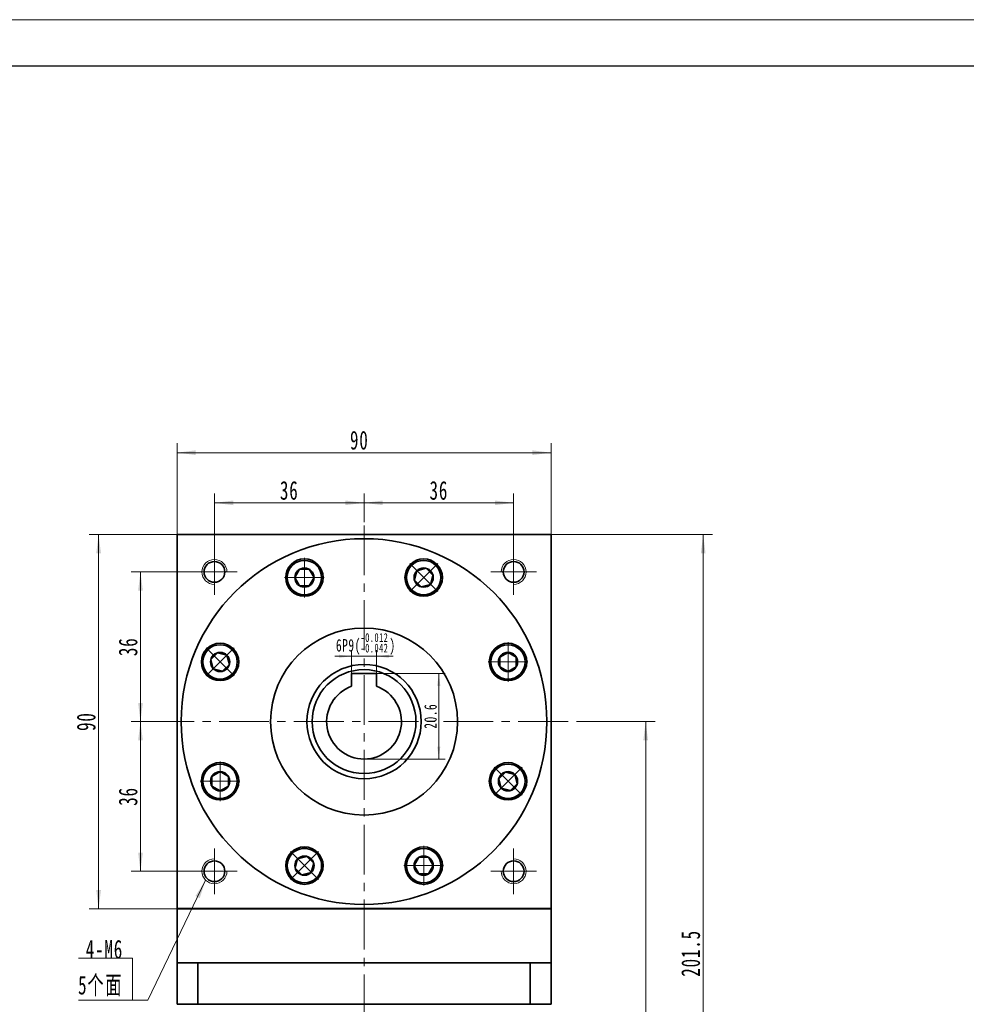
# Model space of a CAD drawing. Header units: millimetres. Extents: x -108 to 828, y -100 to 562.
# Tile 5 of 5: x 323 to 551, y 325 to 562. Entities that reach past the tile are written whole.
import ezdxf

# ---------------------------------------------------------------- set-up
doc = ezdxf.new("R2010")
doc.units = ezdxf.units.MM
doc.set_wipeout_variables(frame=1)
doc.linetypes.add('点画线', pattern=[18, 12, -2, 2, -2])
doc.layers.get('0').update_dxf_attribs({"lineweight": 35})
for name, color, linetype, lineweight in [('EB0', 7, 'Continuous', 35), ('中心线层', 1, '点画线', 18), ('图框_外框线', 7, 'Continuous', 18), ('尺寸线层', 3, 'Continuous', 18), ('粗实线', 7, 'Continuous', 50), ('粗实线层', 7, 'Continuous', 35)]:
    doc.layers.add(name, color=color, linetype=linetype, lineweight=lineweight)
doc.styles.add('标准', font='txt', dxfattribs={"width": 0.667})
doc.dimstyles.new('a4-1-1', dxfattribs={"dimtxt": 3, "dimasz": 3, "dimexe": 1.5, "dimexo": 0, "dimgap": 0.5, "dimtad": 1, "dimdec": 3, "dimdsep": 46, "dimtxsty": '标准', "dimblk": '_CAXARROW', "dimcen": 0, "dimdle": 4, "dimazin": 2, "dimtfac": 0.707107, "dimtdec": 3, "dimtix": 1, "dimtmove": 2, "dimatfit": 3, "dimfxl": 1, "dimfrac": 2, "dimtolj": 1, "dimtzin": 0, "dimarcsym": 1})

# ---------------------------------------------------------------- blocks, each defined once
blk = doc.blocks.new('*X14')
at = {"layer": '尺寸线层', "linetype": 'Continuous', "transparency": 16777216}
for points in [[(370.33, 445.74), (374.83, 445.18), (374.83, 446.3)], [(406.33, 445.74), (401.83, 445.18), (401.83, 446.3)]]:
    blk.add_hatch(color=0, dxfattribs=at).paths.add_polyline_path(points, flags=0)
at = {"layer": '尺寸线层', "color": 0, "linetype": 'Continuous', "transparency": 16777216}
for p, q in [((370.33, 434.62), (370.33, 447.99)), ((406.33, 441.12), (406.33, 447.99)), ((406.33, 445.74), (370.33, 445.74))]:
    blk.add_line(p, q, dxfattribs=at)
at = {"layer": '尺寸线层', "color": 0, "transparency": 16777216, "insert": (388.33, 448.71), "char_height": 4.5, "width": 9, "attachment_point": 5, "line_spacing_factor": 1.15057, "style": '标准'}
blk.add_mtext('\\T1.1;36', dxfattribs=at)
blk = doc.blocks.new('_CAXARROW')
blk.add_hatch(color=0).paths.add_polyline_path([(0, 0), (-1, 0.125), (-1, -0.125)], flags=0)
blk = doc.blocks.new('*X15')
at = {"layer": '尺寸线层', "linetype": 'Continuous', "transparency": 16777216}
for points in [[(406.33, 445.74), (410.83, 446.3), (410.83, 445.18)], [(442.33, 445.74), (437.83, 446.3), (437.83, 445.18)]]:
    blk.add_hatch(color=0, dxfattribs=at).paths.add_polyline_path(points, flags=0)
at = {"layer": '尺寸线层', "color": 0, "linetype": 'Continuous', "transparency": 16777216}
for p, q in [((406.33, 441.12), (406.33, 447.99)), ((442.33, 434.62), (442.33, 447.99)), ((406.33, 445.74), (442.33, 445.74))]:
    blk.add_line(p, q, dxfattribs=at)
at = {"layer": '尺寸线层', "color": 0, "transparency": 16777216, "insert": (424.33, 448.71), "char_height": 4.5, "width": 9, "attachment_point": 5, "line_spacing_factor": 1.15057, "style": '标准'}
blk.add_mtext('\\T1.1;36', dxfattribs=at)
blk = doc.blocks.new('*X16')
at = {"layer": '尺寸线层', "linetype": 'Continuous', "transparency": 16777216}
for points in [[(352.52, 429.12), (353.09, 424.62), (351.96, 424.62)], [(352.52, 393.12), (353.09, 397.62), (351.96, 397.62)]]:
    blk.add_hatch(color=0, dxfattribs=at).paths.add_polyline_path(points, flags=0)
at = {"layer": '尺寸线层', "color": 0, "linetype": 'Continuous', "transparency": 16777216}
for p, q in [((364.83, 429.12), (350.27, 429.12)), ((352.52, 429.12), (352.52, 393.12)), ((353.44, 393.12), (350.27, 393.12))]:
    blk.add_line(p, q, dxfattribs=at)
at = {"layer": '尺寸线层', "color": 0, "transparency": 16777216, "insert": (349.55, 411.12), "char_height": 4.5, "width": 9, "attachment_point": 5, "rotation": 90, "line_spacing_factor": 1.15057, "style": '标准'}
blk.add_mtext('\\T1.1;36', dxfattribs=at)
blk = doc.blocks.new('*X17')
at = {"layer": '尺寸线层', "linetype": 'Continuous', "transparency": 16777216}
for points in [[(352.52, 393.12), (353.09, 388.62), (351.96, 388.62)], [(352.52, 357.12), (353.09, 361.62), (351.96, 361.62)]]:
    blk.add_hatch(color=0, dxfattribs=at).paths.add_polyline_path(points, flags=0)
at = {"layer": '尺寸线层', "color": 0, "linetype": 'Continuous', "transparency": 16777216}
for p, q in [((353.44, 393.12), (350.27, 393.12)), ((352.52, 393.12), (352.52, 357.12)), ((364.83, 357.12), (350.27, 357.12))]:
    blk.add_line(p, q, dxfattribs=at)
at = {"layer": '尺寸线层', "color": 0, "transparency": 16777216, "insert": (349.55, 375.12), "char_height": 4.5, "width": 9, "attachment_point": 5, "rotation": 90, "line_spacing_factor": 1.15057, "style": '标准'}
blk.add_mtext('\\T1.1;36', dxfattribs=at)
blk = doc.blocks.new('*X18')
at = {"layer": '尺寸线层', "linetype": 'Continuous', "transparency": 16777216}
for points in [[(487.94, 438.12), (488.5, 433.62), (487.38, 433.62)], [(487.94, 236.62), (488.5, 241.12), (487.38, 241.12)]]:
    blk.add_hatch(color=0, dxfattribs=at).paths.add_polyline_path(points, flags=0)
at = {"layer": '尺寸线层', "color": 0, "linetype": 'Continuous', "transparency": 16777216}
for p, q in [((451.33, 438.12), (490.19, 438.12)), ((487.94, 438.12), (487.94, 236.62)), ((451.33, 236.62), (490.19, 236.62))]:
    blk.add_line(p, q, dxfattribs=at)
at = {"layer": '尺寸线层', "color": 0, "transparency": 16777216, "insert": (484.95, 337.37), "char_height": 4.5, "width": 21.0008, "attachment_point": 5, "rotation": 90, "line_spacing_factor": 1.15057, "style": '标准'}
blk.add_mtext('\\T1.1;201.5', dxfattribs=at)
blk = doc.blocks.new('*X19')
at = {"layer": '尺寸线层', "linetype": 'Continuous', "transparency": 16777216}
for points in [[(474.1, 393.12), (474.66, 388.62), (473.53, 388.62)], [(474.1, 236.62), (474.66, 241.12), (473.53, 241.12)]]:
    blk.add_hatch(color=0, dxfattribs=at).paths.add_polyline_path(points, flags=0)
at = {"layer": '尺寸线层', "color": 0, "linetype": 'Continuous', "transparency": 16777216}
for p, q in [((457.98, 393.12), (476.35, 393.12)), ((474.1, 393.12), (474.1, 236.62)), ((451.33, 236.62), (476.35, 236.62))]:
    blk.add_line(p, q, dxfattribs=at)
at = {"layer": '尺寸线层', "color": 0, "transparency": 16777216, "insert": (471.11, 314.87), "char_height": 4.5, "width": 20.8061, "attachment_point": 5, "rotation": 90, "line_spacing_factor": 1.15057, "style": '标准'}
blk.add_mtext('\\T1.1;156.5', dxfattribs=at)
blk = doc.blocks.new('*X24')
at = {"layer": '尺寸线层', "color": 0, "char_height": 3, "attachment_point": 1, "line_spacing_factor": 1.15057, "style": '标准'}
for s, insert, width in [('\\T1.1;6P9(', (399.57, 412.98), 54.0372), ('\\T1.1;{\\H0.707107x;-0.012}', (405.49, 414.4), 25.4533), ('\\T1.1;)', (412.45, 412.98), 54.0372), ('\\T1.1;{\\H0.707107x;-0.042}', (405.49, 411.87), 25.4533)]:
    blk.add_mtext(s, dxfattribs=dict(at, insert=insert, width=width))
blk = doc.blocks.new('*X23')
at = {"layer": '尺寸线层', "linetype": 'Continuous', "transparency": 16777216}
for points in [[(403.33, 408.84), (400.33, 408.46), (400.33, 409.21)], [(409.33, 408.84), (412.33, 408.46), (412.33, 409.21)]]:
    blk.add_hatch(color=0, dxfattribs=at).paths.add_polyline_path(points, flags=0)
at = {"layer": '尺寸线层', "color": 0, "linetype": 'Continuous', "transparency": 16777216}
for p, q in [((403.33, 404.72), (403.33, 410.34)), ((409.33, 404.72), (409.33, 410.34)), ((413.33, 408.84), (399.33, 408.84))]:
    blk.add_line(p, q, dxfattribs=at)
at = {"layer": '尺寸线层', "color": 0, "transparency": 16777216}
blk.add_blockref('*X24', (0, 0), dxfattribs=at)
blk = doc.blocks.new('*X25')
at = {"layer": '尺寸线层', "linetype": 'Continuous', "transparency": 16777216}
for points in [[(424.31, 404.72), (424.69, 401.72), (423.94, 401.72)], [(424.31, 384.12), (424.69, 387.12), (423.94, 387.12)]]:
    blk.add_hatch(color=0, dxfattribs=at).paths.add_polyline_path(points, flags=0)
at = {"layer": '尺寸线层', "color": 0, "linetype": 'Continuous', "transparency": 16777216}
for p, q in [((409.33, 404.72), (425.81, 404.72)), ((424.31, 404.72), (424.31, 384.12)), ((406.33, 384.12), (425.81, 384.12))]:
    blk.add_line(p, q, dxfattribs=at)
at = {"layer": '尺寸线层', "color": 0, "transparency": 16777216, "insert": (422.33, 394.42), "char_height": 3, "width": 10.9763, "attachment_point": 5, "rotation": 90, "line_spacing_factor": 1.15057, "style": '标准'}
blk.add_mtext('\\T1.1;20.6', dxfattribs=at)
blk = doc.blocks.new('*X26')
at = {"layer": '尺寸线层', "linetype": 'Continuous'}
blk.add_hatch(color=0, dxfattribs=at).paths.add_polyline_path([(17.62, 28.86), (16.17, 24.56), (15.15, 25.05)], flags=0)
at = {"layer": '尺寸线层', "color": 0, "linetype": 'Continuous'}
blk.add_line((17.62, 28.86), (3.67, 0), dxfattribs=at)
at = {"layer": '尺寸线层', "color": 0}
for p, q in [((0, 10.09), (-12.97, 10.09)), ((0, 0), (0, 10.09)), ((0, 0), (-12.97, 0)), ((3.67, 0), (0, 0))]:
    blk.add_line(p, q, dxfattribs=at)
at = {"layer": '尺寸线层', "color": 0, "insert": (-2.25, 0.9), "char_height": 4.5, "width": 19.9754, "attachment_point": 9, "line_spacing_factor": 1.15057, "style": '标准'}
blk.add_mtext('\\T1.1;4-M6\\P5个面', dxfattribs=at)
blk = doc.blocks.new('*X27')
at = {"layer": '中心线层', "linetype": '点画线', "lineweight": 18}
for p, q in [((0, -4.76), (0, 4.76)), ((-4.76, 0), (4.76, 0))]:
    blk.add_line(p, q, dxfattribs=at)
at = {"layer": '粗实线层'}
for p, q in [((-2.31, 0), (-1.15, 2)), ((-2.31, 0), (-1.15, -2)), ((-1.15, 2), (1.15, 2)), ((2.31, 0), (1.15, 2)), ((2.31, 0), (1.15, 2)), ((2.31, 0), (1.15, -2)), ((-1.15, -2), (1.15, -2))]:
    blk.add_line(p, q, dxfattribs=at)
blk.add_circle((0, 0), 2.31, dxfattribs=at)
for start, end in [(0, 180), (180, 360)]:
    blk.add_arc((0, 0), 4.14, start, end, dxfattribs=at)
blk = doc.blocks.new('*X28')
at = {"layer": '尺寸线层', "linetype": 'Continuous', "transparency": 16777216}
for points in [[(342.45, 438.12), (343.01, 433.62), (341.88, 433.62)], [(342.45, 348.12), (343.01, 352.62), (341.88, 352.62)]]:
    blk.add_hatch(color=0, dxfattribs=at).paths.add_polyline_path(points, flags=0)
at = {"layer": '尺寸线层', "color": 0, "linetype": 'Continuous', "transparency": 16777216}
for p, q in [((361.33, 438.12), (340.2, 438.12)), ((342.45, 438.12), (342.45, 348.12)), ((361.33, 348.12), (340.2, 348.12))]:
    blk.add_line(p, q, dxfattribs=at)
at = {"layer": '尺寸线层', "color": 0, "transparency": 16777216, "insert": (339.47, 393.12), "char_height": 4.5, "width": 9, "attachment_point": 5, "rotation": 90, "line_spacing_factor": 1.15057, "style": '标准'}
blk.add_mtext('\\T1.1;90', dxfattribs=at)
blk = doc.blocks.new('*X29')
at = {"layer": '尺寸线层', "linetype": 'Continuous', "transparency": 16777216}
for points in [[(361.33, 457.81), (365.83, 458.37), (365.83, 457.24)], [(451.33, 457.81), (446.83, 458.37), (446.83, 457.24)]]:
    blk.add_hatch(color=0, dxfattribs=at).paths.add_polyline_path(points, flags=0)
at = {"layer": '尺寸线层', "color": 0, "linetype": 'Continuous', "transparency": 16777216}
for p, q in [((361.33, 438.12), (361.33, 460.06)), ((451.33, 438.12), (451.33, 460.06)), ((361.33, 457.81), (451.33, 457.81))]:
    blk.add_line(p, q, dxfattribs=at)
at = {"layer": '尺寸线层', "color": 0, "transparency": 16777216, "insert": (405.19, 460.78), "char_height": 4.5, "width": 9, "attachment_point": 5, "line_spacing_factor": 1.15057, "style": '标准'}
blk.add_mtext('\\T1.1;90', dxfattribs=at)

msp = doc.modelspace()

# ---------------------------------------------------------------- linework, layer by layer
at = {"layer": 'EB0'}
for p, q in [((451.3269, 335.1215), (361.3269, 335.1215)), ((361.3269, 335.1215), (361.3269, 325.1215)), ((366.3269, 335.1215), (366.3269, 325.1215)), ((446.3269, 335.1215), (446.3269, 325.1215)), ((451.3269, 335.1215), (451.3269, 325.1215)), ((451.3269, 325.1215), (361.3269, 325.1215))]:
    msp.add_line(p, q, dxfattribs=at)
at = {"layer": '中心线层'}
for p, q in [((406.3269, 230.3053), (406.3269, 441.1215)), ((370.3269, 423.6215), (370.3269, 434.6215)), ((442.3269, 434.6215), (442.3269, 423.6215)), ((364.8269, 429.1215), (375.8269, 429.1215)), ((436.8269, 429.1215), (447.8269, 429.1215)), ((353.435, 393.1215), (457.979, 393.1215)), ((370.3269, 351.6215), (370.3269, 362.6215)), ((442.3269, 362.6215), (442.3269, 351.6215)), ((375.8269, 357.1215), (364.8269, 357.1215)), ((447.8269, 357.1215), (436.8269, 357.1215))]:
    msp.add_line(p, q, dxfattribs=at)
at = {"layer": '粗实线', "lineweight": 40}
msp.add_line((451.3269, 348.1215), (361.3269, 348.1215), dxfattribs=at)
at = {"layer": '粗实线层'}
for p, q in [((361.3269, 438.1215), (451.3269, 438.1215)), ((361.3269, 348.1215), (361.3269, 438.1215)), ((451.3269, 348.1215), (451.3269, 438.1215)), ((409.3269, 404.7215), (403.3269, 404.7215)), ((403.3269, 404.7215), (403.3269, 401.6067)), ((409.3269, 404.7215), (409.3269, 401.6067)), ((361.3269, 348.1215), (361.3269, 335.1215)), ((451.3269, 335.1215), (451.3269, 348.1215)), ((361.3269, 335.1215), (451.3269, 335.1215))]:
    msp.add_line(p, q, dxfattribs=at)
for centre, radius in [((406.3269, 393.1215), 44), ((370.3269, 429.1215), 2.5), ((391.9763, 427.7669), 4.5), ((420.6775, 427.7669), 4.5), ((442.3269, 429.1215), 2.5), ((406.3269, 393.1215), 22.5), ((371.6814, 407.4721), 4.5), ((440.9724, 407.4721), 4.5), ((406.3269, 393.1215), 13.75), ((406.3269, 393.1215), 12.5), ((371.6814, 378.7708), 4.5), ((440.9724, 378.7708), 4.5), ((391.9763, 358.476), 4.5), ((420.6775, 358.476), 4.5), ((370.3269, 357.1215), 2.5), ((442.3269, 357.1215), 2.5)]:
    msp.add_circle(centre, radius, dxfattribs=at)
at = {"layer": '粗实线层', "lineweight": 18}
for centre, start, end in [((370.3269, 429.1215), 0, 270), ((442.3269, 429.1215), 270, 180), ((370.3269, 357.1215), 90, 360), ((442.3269, 357.1215), 180, 90)]:
    msp.add_arc(centre, 3, start, end, dxfattribs=at)
at = {"layer": '粗实线层'}
msp.add_arc((406.3269, 393.1215), 9, 109.471221, 70.528779, dxfattribs=at)

# ---------------------------------------------------------------- block references
at = {"layer": '尺寸线层'}
msp.add_blockref('*X26', (350.5884, 326.1031), dxfattribs=at)

# ---------------------------------------------------------------- dimensions: what is measured, and where the dimension line sits
dim = msp.add_linear_dim(base=(451.3269, 457.8068), p1=(361.3269, 438.1215), p2=(451.3269, 438.1215), dimstyle='a4-1-1', override={"dimsah": 1, "dimtfac": 1, "dimtfill": 1, "dimtzin": 0}, dxfattribs=at)
dim.commit()
dim.dimension.update_dxf_attribs({"geometry": '*X29', "text_midpoint": (405.1941, 460.7816), "dimtype": 160})
for base, p2, picture, middle in [((370.3269, 445.7387), (370.3269, 434.6215), '*X14', (388.3269, 448.7135)), ((442.3269, 445.7387), (442.3269, 434.6215), '*X15', (424.3269, 448.7135))]:
    dim = msp.add_linear_dim(base=base, p1=(406.3269, 441.1215), p2=p2, dimstyle='a4-1-1', override={"dimsah": 1, "dimtfill": 1, "dimtzin": 0}, dxfattribs=at)
    dim.commit()
    dim.dimension.update_dxf_attribs({"geometry": picture, "text_midpoint": middle})
for base, p1, p2, picture, middle in [((342.4471, 348.1215), (361.3269, 438.1215), (361.3269, 348.1215), '*X28', (339.4723, 393.1215)), ((487.93768, 236.62103), (451.32691, 438.12145), (451.32691, 236.62103), '*X18', (484.95025, 337.37124)), ((352.5239, 393.1215), (364.8269, 429.1215), (353.435, 393.1215), '*X16', (349.549, 411.1215)), ((424.3126, 384.1215), (409.3269, 404.7215), (406.3269, 384.1215), '*X25', (422.3294, 394.4215)), ((352.5239, 357.1215), (353.435, 393.1215), (364.8269, 357.1215), '*X17', (349.549, 375.1215)), ((474.09719, 236.62103), (457.97903, 393.12145), (451.32691, 236.62103), '*X19', (471.10976, 314.87124))]:
    dim = msp.add_linear_dim(base=base, p1=p1, p2=p2, angle=270, dimstyle='a4-1-1', override={"dimsah": 1, "dimtfill": 1, "dimtzin": 0}, dxfattribs=at)
    dim.commit()
    dim.dimension.update_dxf_attribs({"geometry": picture, "text_midpoint": middle})
dim = msp.add_linear_dim(base=(403.3269, 408.8396), p1=(409.3269, 404.7215), p2=(403.3269, 404.7215), text='\\A1;6P9({\\H0.707107x;\\S-0.012^ -0.042;})', dimstyle='a4-1-1', override={"dimsah": 1, "dimtfill": 1, "dimtolj": 0, "dimtzin": 0}, dxfattribs=at)
dim.commit()
dim.dimension.update_dxf_attribs({"geometry": '*X23', "text_midpoint": (406.3269, 412.0589)})

# ---------------------------------------------------------------- next in the draw order: wipeouts: each hides what was drawn before it
for points in [[(396.1163, 427.7669), (396.1162, 427.7912), (396.116, 427.8155), (396.1156, 427.8397), (396.1151, 427.864), (396.1145, 427.8882), (396.1137, 427.9125), (396.1128, 427.9367), (396.1117, 427.961), (396.1105, 427.9852), (396.1092, 428.0094), (396.1077, 428.0336), (396.106, 428.0579), (396.1043, 428.082), (396.1024, 428.1062), (396.1003, 428.1304), (396.0981, 428.1546), (396.0957, 428.1787), (396.0933, 428.2029), (396.0906, 428.227), (396.0879, 428.2511), (396.085, 428.2752), (396.0819, 428.2992), (396.0787, 428.3233), (396.0754, 428.3473), (396.0719, 428.3713), (396.0683, 428.3953), (396.0646, 428.4193), (396.0607, 428.4433), (396.0566, 428.4672), (396.0525, 428.4911), (396.0525, 428.4911), (396.0144, 428.6798), (395.9676, 428.8665), (395.9122, 429.0508), (395.8482, 429.2324), (395.7759, 429.4108), (395.6954, 429.5856), (395.6069, 429.7565), (395.5105, 429.9231), (395.4064, 430.0851), (395.2949, 430.242), (395.1763, 430.3936), (395.0508, 430.5395), (394.9186, 430.6794), (394.78, 430.813), (394.6354, 430.9401), (394.485, 431.0602), (394.3292, 431.1733), (394.1683, 431.279), (394.0027, 431.3771), (393.8327, 431.4674), (393.6587, 431.5497), (393.4811, 431.6238), (393.3002, 431.6896), (393.1164, 431.7469), (392.9302, 431.7955), (392.7419, 431.8355), (392.5519, 431.8667), (392.3607, 431.889), (392.1687, 431.9025), (391.9763, 431.9069), (391.9763, 431.9069), (391.7838, 431.9025), (391.5918, 431.889), (391.4006, 431.8667), (391.2107, 431.8355), (391.0224, 431.7955), (390.8362, 431.7469), (390.6524, 431.6896), (390.4715, 431.6238), (390.2938, 431.5497), (390.1198, 431.4674), (389.9498, 431.3771), (389.7842, 431.279), (389.6233, 431.1733), (389.4675, 431.0602), (389.3172, 430.9401), (389.1726, 430.813), (389.034, 430.6794), (388.9018, 430.5395), (388.7762, 430.3936), (388.6576, 430.242), (388.5461, 430.0851), (388.4421, 429.9231), (388.3457, 429.7565), (388.2571, 429.5856), (388.1766, 429.4108), (388.1043, 429.2324), (388.0404, 429.0508), (387.985, 428.8665), (387.9382, 428.6798), (387.9001, 428.4911), (387.9001, 428.4911), (387.8959, 428.4672), (387.8919, 428.4433), (387.888, 428.4193), (387.8842, 428.3953), (387.8806, 428.3713), (387.8772, 428.3473), (387.8738, 428.3233), (387.8706, 428.2992), (387.8676, 428.2752), (387.8647, 428.2511), (387.8619, 428.227), (387.8593, 428.2029), (387.8568, 428.1787), (387.8545, 428.1546), (387.8523, 428.1304), (387.8502, 428.1062), (387.8483, 428.082), (387.8465, 428.0579), (387.8449, 428.0336), (387.8434, 428.0094), (387.842, 427.9852), (387.8408, 427.961), (387.8398, 427.9367), (387.8388, 427.9125), (387.8381, 427.8882), (387.8374, 427.864), (387.8369, 427.8397), (387.8366, 427.8155), (387.8363, 427.7912), (387.8363, 427.7669), (387.8363, 427.7669), (387.842, 427.5503), (387.859, 427.3342), (387.8872, 427.1193), (387.9267, 426.9062), (387.9773, 426.6954), (388.0389, 426.4876), (388.1113, 426.2833), (388.1942, 426.083), (388.2875, 425.8874), (388.3909, 425.6969), (388.5042, 425.5121), (388.6269, 425.3335), (388.7589, 425.1615), (388.8997, 424.9967), (389.0489, 424.8395), (389.2061, 424.6903), (389.3709, 424.5495), (389.5428, 424.4176), (389.7215, 424.2948), (389.9063, 424.1816), (390.0968, 424.0782), (390.2924, 423.9849), (390.4926, 423.9019), (390.6969, 423.8296), (390.9048, 423.768), (391.1155, 423.7174), (391.3286, 423.6779), (391.5435, 423.6496), (391.7596, 423.6326), (391.9763, 423.6269), (391.9763, 423.6269), (392.1929, 423.6326), (392.409, 423.6496), (392.6239, 423.6779), (392.837, 423.7174), (393.0478, 423.768), (393.2556, 423.8296), (393.4599, 423.9019), (393.6602, 423.9849), (393.8558, 424.0782), (394.0463, 424.1816), (394.2311, 424.2948), (394.4097, 424.4176), (394.5817, 424.5495), (394.7465, 424.6903), (394.9037, 424.8395), (395.0529, 424.9967), (395.1937, 425.1615), (395.3256, 425.3335), (395.4484, 425.5121), (395.5616, 425.6969), (395.665, 425.8874), (395.7584, 426.083), (395.8413, 426.2833), (395.9137, 426.4876), (395.9752, 426.6954), (396.0258, 426.9062), (396.0653, 427.1193), (396.0936, 427.3342), (396.1106, 427.5503)], [(423.605, 424.8395), (423.6221, 424.8567), (423.6391, 424.874), (423.656, 424.8914), (423.6728, 424.9089), (423.6895, 424.9265), (423.7061, 424.9442), (423.7226, 424.962), (423.7389, 424.9799), (423.7552, 424.9979), (423.7714, 425.016), (423.7875, 425.0342), (423.8034, 425.0525), (423.8193, 425.0708), (423.835, 425.0893), (423.8507, 425.1078), (423.8662, 425.1265), (423.8816, 425.1452), (423.8969, 425.164), (423.9121, 425.1829), (423.9272, 425.2019), (423.9422, 425.221), (423.9571, 425.2402), (423.9718, 425.2595), (423.9864, 425.2788), (424.001, 425.2983), (424.0154, 425.3178), (424.0297, 425.3374), (424.0439, 425.3571), (424.0579, 425.3768), (424.0719, 425.3967), (424.0719, 425.3967), (424.1784, 425.557), (424.2773, 425.7221), (424.3685, 425.8917), (424.4517, 426.0653), (424.5267, 426.2425), (424.5934, 426.4231), (424.6516, 426.6066), (424.7012, 426.7926), (424.7422, 426.9806), (424.7743, 427.1704), (424.7976, 427.3615), (424.812, 427.5535), (424.8175, 427.7459), (424.814, 427.9383), (424.8015, 428.1304), (424.7802, 428.3217), (424.75, 428.5118), (424.7109, 428.7003), (424.6632, 428.8868), (424.6068, 429.0708), (424.542, 429.2521), (424.4688, 429.4301), (424.3874, 429.6045), (424.2979, 429.775), (424.2007, 429.9411), (424.0958, 430.1025), (423.9836, 430.2589), (423.8642, 430.4099), (423.7379, 430.5551), (423.605, 430.6944), (423.605, 430.6944), (423.4657, 430.8273), (423.3205, 430.9536), (423.1695, 431.073), (423.0131, 431.1852), (422.8517, 431.2901), (422.6856, 431.3873), (422.5151, 431.4768), (422.3407, 431.5582), (422.1627, 431.6314), (421.9814, 431.6962), (421.7974, 431.7526), (421.6109, 431.8003), (421.4224, 431.8394), (421.2323, 431.8696), (421.041, 431.8909), (420.8489, 431.9034), (420.6565, 431.9069), (420.4641, 431.9014), (420.2721, 431.887), (420.081, 431.8637), (419.8912, 431.8316), (419.7032, 431.7906), (419.5172, 431.741), (419.3337, 431.6828), (419.1531, 431.6161), (418.9759, 431.5411), (418.8023, 431.4579), (418.6328, 431.3667), (418.4676, 431.2678), (418.3073, 431.1613), (418.3073, 431.1613), (418.2874, 431.1473), (418.2677, 431.1333), (418.248, 431.1191), (418.2284, 431.1048), (418.2089, 431.0904), (418.1894, 431.0758), (418.1701, 431.0612), (418.1508, 431.0465), (418.1316, 431.0316), (418.1125, 431.0166), (418.0935, 431.0015), (418.0746, 430.9863), (418.0558, 430.971), (418.0371, 430.9556), (418.0184, 430.9401), (417.9999, 430.9244), (417.9814, 430.9087), (417.9631, 430.8928), (417.9448, 430.8769), (417.9266, 430.8608), (417.9085, 430.8446), (417.8905, 430.8283), (417.8726, 430.812), (417.8548, 430.7955), (417.8371, 430.7789), (417.8195, 430.7622), (417.802, 430.7454), (417.7846, 430.7285), (417.7673, 430.7115), (417.7501, 430.6944), (417.7501, 430.6944), (417.6009, 430.5371), (417.4602, 430.3723), (417.3282, 430.2004), (417.2054, 430.0217), (417.0922, 429.8369), (416.9888, 429.6465), (416.8955, 429.4508), (416.8125, 429.2506), (416.7402, 429.0463), (416.6786, 428.8384), (416.628, 428.6277), (416.5885, 428.4146), (416.5602, 428.1997), (416.5432, 427.9836), (416.5375, 427.7669), (416.5432, 427.5503), (416.5602, 427.3342), (416.5885, 427.1193), (416.628, 426.9062), (416.6786, 426.6954), (416.7402, 426.4876), (416.8125, 426.2833), (416.8955, 426.083), (416.9888, 425.8874), (417.0922, 425.6969), (417.2054, 425.5121), (417.3282, 425.3335), (417.4602, 425.1615), (417.6009, 424.9967), (417.7501, 424.8395), (417.7501, 424.8395), (417.9073, 424.6903), (418.0721, 424.5495), (418.2441, 424.4176), (418.4227, 424.2948), (418.6075, 424.1816), (418.798, 424.0782), (418.9936, 423.9849), (419.1939, 423.9019), (419.3982, 423.8296), (419.606, 423.768), (419.8168, 423.7174), (420.0299, 423.6779), (420.2448, 423.6496), (420.4609, 423.6326), (420.6775, 423.6269), (420.8942, 423.6326), (421.1103, 423.6496), (421.3252, 423.6779), (421.5383, 423.7174), (421.749, 423.768), (421.9569, 423.8296), (422.1612, 423.9019), (422.3614, 423.9849), (422.5571, 424.0782), (422.7475, 424.1816), (422.9323, 424.2948), (423.111, 424.4176), (423.2829, 424.5495), (423.4477, 424.6903)], [(374.6088, 410.3995), (374.5916, 410.4166), (374.5743, 410.4336), (374.5569, 410.4505), (374.5394, 410.4673), (374.5218, 410.484), (374.5041, 410.5006), (374.4863, 410.5171), (374.4684, 410.5335), (374.4504, 410.5498), (374.4324, 410.5659), (374.4142, 410.582), (374.3959, 410.598), (374.3775, 410.6138), (374.3591, 410.6296), (374.3405, 410.6452), (374.3219, 410.6607), (374.3031, 410.6762), (374.2843, 410.6915), (374.2654, 410.7067), (374.2464, 410.7218), (374.2273, 410.7367), (374.2081, 410.7516), (374.1889, 410.7664), (374.1695, 410.781), (374.1501, 410.7955), (374.1306, 410.8099), (374.111, 410.8242), (374.0913, 410.8384), (374.0715, 410.8525), (374.0517, 410.8664), (374.0517, 410.8664), (373.8913, 410.9729), (373.7262, 411.0719), (373.5567, 411.163), (373.3831, 411.2462), (373.2058, 411.3212), (373.0252, 411.3879), (372.8418, 411.4461), (372.6558, 411.4958), (372.4677, 411.5367), (372.2779, 411.5689), (372.0869, 411.5922), (371.8949, 411.6066), (371.7025, 411.612), (371.51, 411.6085), (371.3179, 411.5961), (371.1266, 411.5747), (370.9365, 411.5445), (370.7481, 411.5055), (370.5616, 411.4577), (370.3775, 411.4014), (370.1963, 411.3365), (370.0183, 411.2633), (369.8438, 411.1819), (369.6734, 411.0925), (369.5073, 410.9952), (369.3459, 410.8904), (369.1895, 410.7781), (369.0385, 410.6587), (368.8932, 410.5324), (368.754, 410.3995), (368.754, 410.3995), (368.6211, 410.2603), (368.4948, 410.115), (368.3754, 409.964), (368.2631, 409.8077), (368.1583, 409.6462), (368.061, 409.4801), (367.9716, 409.3097), (367.8902, 409.1352), (367.817, 408.9572), (367.7521, 408.776), (367.6958, 408.5919), (367.648, 408.4055), (367.609, 408.217), (367.5788, 408.0269), (367.5574, 407.8356), (367.545, 407.6435), (367.5415, 407.451), (367.5469, 407.2586), (367.5613, 407.0667), (367.5846, 406.8756), (367.6168, 406.6858), (367.6577, 406.4977), (367.7074, 406.3117), (367.7656, 406.1283), (367.8323, 405.9477), (367.9073, 405.7704), (367.9905, 405.5968), (368.0816, 405.4273), (368.1806, 405.2622), (368.2871, 405.1018), (368.2871, 405.1018), (368.301, 405.082), (368.3151, 405.0622), (368.3293, 405.0425), (368.3436, 405.0229), (368.358, 405.0034), (368.3725, 404.984), (368.3871, 404.9646), (368.4019, 404.9454), (368.4168, 404.9262), (368.4317, 404.9071), (368.4468, 404.8881), (368.462, 404.8692), (368.4773, 404.8504), (368.4928, 404.8316), (368.5083, 404.813), (368.5239, 404.7944), (368.5397, 404.776), (368.5555, 404.7576), (368.5715, 404.7393), (368.5876, 404.7212), (368.6037, 404.7031), (368.62, 404.6851), (368.6364, 404.6672), (368.6529, 404.6494), (368.6695, 404.6317), (368.6862, 404.6141), (368.703, 404.5966), (368.7199, 404.5792), (368.7369, 404.5619), (368.754, 404.5447), (368.754, 404.5447), (368.9112, 404.3955), (369.076, 404.2547), (369.248, 404.1227), (369.4266, 404), (369.6114, 403.8867), (369.8019, 403.7833), (369.9975, 403.69), (370.1978, 403.6071), (370.4021, 403.5347), (370.6099, 403.4731), (370.8207, 403.4225), (371.0338, 403.3831), (371.2487, 403.3548), (371.4648, 403.3378), (371.6814, 403.3321), (371.8981, 403.3378), (372.1142, 403.3548), (372.3291, 403.3831), (372.5422, 403.4225), (372.7529, 403.4731), (372.9608, 403.5347), (373.1651, 403.6071), (373.3653, 403.69), (373.5609, 403.7833), (373.7514, 403.8867), (373.9362, 404), (374.1149, 404.1227), (374.2868, 404.2547), (374.4516, 404.3955), (374.6088, 404.5447), (374.6088, 404.5447), (374.758, 404.7019), (374.8988, 404.8667), (375.0308, 405.0386), (375.1535, 405.2173), (375.2668, 405.4021), (375.3702, 405.5926), (375.4635, 405.7882), (375.5464, 405.9884), (375.6188, 406.1927), (375.6804, 406.4006), (375.731, 406.6113), (375.7705, 406.8244), (375.7987, 407.0393), (375.8158, 407.2554), (375.8214, 407.4721), (375.8158, 407.6888), (375.7987, 407.9048), (375.7705, 408.1197), (375.731, 408.3328), (375.6804, 408.5436), (375.6188, 408.7514), (375.5464, 408.9557), (375.4635, 409.156), (375.3702, 409.3516), (375.2668, 409.5421), (375.1535, 409.7269), (375.0308, 409.9055), (374.8988, 410.0775), (374.758, 410.2423)], [(440.9724, 403.3321), (440.9967, 403.3322), (441.0209, 403.3324), (441.0452, 403.3327), (441.0694, 403.3332), (441.0937, 403.3339), (441.1179, 403.3346), (441.1422, 403.3356), (441.1664, 403.3366), (441.1907, 403.3378), (441.2149, 403.3392), (441.2391, 403.3407), (441.2633, 403.3423), (441.2875, 403.3441), (441.3117, 403.346), (441.3359, 403.3481), (441.36, 403.3503), (441.3842, 403.3526), (441.4083, 403.3551), (441.4324, 403.3577), (441.4565, 403.3605), (441.4806, 403.3634), (441.5047, 403.3664), (441.5288, 403.3696), (441.5528, 403.373), (441.5768, 403.3764), (441.6008, 403.3801), (441.6248, 403.3838), (441.6487, 403.3877), (441.6726, 403.3917), (441.6965, 403.3959), (441.6965, 403.3959), (441.8852, 403.434), (442.0719, 403.4808), (442.2563, 403.5362), (442.4378, 403.6001), (442.6162, 403.6724), (442.7911, 403.7529), (442.962, 403.8415), (443.1286, 403.9379), (443.2905, 404.042), (443.4475, 404.1534), (443.5991, 404.272), (443.745, 404.3976), (443.8849, 404.5298), (444.0185, 404.6684), (444.1455, 404.813), (444.2657, 404.9633), (444.3787, 405.1191), (444.4844, 405.28), (444.5825, 405.4456), (444.6728, 405.6156), (444.7551, 405.7897), (444.8292, 405.9673), (444.895, 406.1482), (444.9523, 406.332), (445.001, 406.5182), (445.041, 406.7065), (445.0722, 406.8964), (445.0945, 407.0876), (445.1079, 407.2796), (445.1124, 407.4721), (445.1124, 407.4721), (445.1079, 407.6645), (445.0945, 407.8565), (445.0722, 408.0477), (445.041, 408.2377), (445.001, 408.426), (444.9523, 408.6122), (444.895, 408.796), (444.8292, 408.9769), (444.7551, 409.1545), (444.6728, 409.3285), (444.5825, 409.4985), (444.4844, 409.6641), (444.3787, 409.825), (444.2657, 409.9808), (444.1455, 410.1312), (444.0185, 410.2758), (443.8849, 410.4144), (443.745, 410.5466), (443.5991, 410.6721), (443.4475, 410.7907), (443.2905, 410.9022), (443.1286, 411.0063), (442.962, 411.1027), (442.7911, 411.1912), (442.6162, 411.2717), (442.4378, 411.344), (442.2563, 411.408), (442.0719, 411.4634), (441.8852, 411.5102), (441.6965, 411.5483), (441.6965, 411.5483), (441.6726, 411.5524), (441.6487, 411.5565), (441.6248, 411.5604), (441.6008, 411.5641), (441.5768, 411.5677), (441.5528, 411.5712), (441.5288, 411.5745), (441.5047, 411.5777), (441.4806, 411.5808), (441.4565, 411.5837), (441.4324, 411.5864), (441.4083, 411.5891), (441.3842, 411.5915), (441.36, 411.5939), (441.3359, 411.5961), (441.3117, 411.5982), (441.2875, 411.6001), (441.2633, 411.6018), (441.2391, 411.6035), (441.2149, 411.605), (441.1907, 411.6063), (441.1664, 411.6075), (441.1422, 411.6086), (441.1179, 411.6095), (441.0937, 411.6103), (441.0694, 411.6109), (441.0452, 411.6114), (441.0209, 411.6118), (440.9967, 411.612), (440.9724, 411.6121), (440.9724, 411.6121), (440.7557, 411.6064), (440.5396, 411.5894), (440.3248, 411.5611), (440.1116, 411.5216), (439.9009, 411.471), (439.6931, 411.4095), (439.4887, 411.3371), (439.2885, 411.2542), (439.0929, 411.1608), (438.9024, 411.0574), (438.7176, 410.9442), (438.539, 410.8214), (438.367, 410.6895), (438.2022, 410.5487), (438.045, 410.3995), (437.8958, 410.2423), (437.755, 410.0775), (437.6231, 409.9055), (437.5003, 409.7269), (437.387, 409.5421), (437.2836, 409.3516), (437.1903, 409.156), (437.1074, 408.9557), (437.035, 408.7514), (436.9735, 408.5436), (436.9229, 408.3328), (436.8834, 408.1197), (436.8551, 407.9048), (436.8381, 407.6888), (436.8324, 407.4721), (436.8324, 407.4721), (436.8381, 407.2554), (436.8551, 407.0393), (436.8834, 406.8244), (436.9229, 406.6113), (436.9735, 406.4006), (437.035, 406.1927), (437.1074, 405.9884), (437.1903, 405.7882), (437.2836, 405.5926), (437.387, 405.4021), (437.5003, 405.2173), (437.6231, 405.0386), (437.755, 404.8667), (437.8958, 404.7019), (438.045, 404.5447), (438.2022, 404.3955), (438.367, 404.2547), (438.539, 404.1227), (438.7176, 404), (438.9024, 403.8867), (439.0929, 403.7833), (439.2885, 403.69), (439.4887, 403.6071), (439.6931, 403.5347), (439.9009, 403.4731), (440.1116, 403.4225), (440.3248, 403.3831), (440.5396, 403.3548), (440.7557, 403.3378)], [(371.6814, 382.9108), (371.6572, 382.9108), (371.6329, 382.9105), (371.6086, 382.9102), (371.5844, 382.9097), (371.5601, 382.909), (371.5359, 382.9083), (371.5116, 382.9073), (371.4874, 382.9063), (371.4632, 382.9051), (371.4389, 382.9037), (371.4147, 382.9022), (371.3905, 382.9006), (371.3663, 382.8988), (371.3421, 382.8969), (371.3179, 382.8948), (371.2938, 382.8926), (371.2696, 382.8903), (371.2455, 382.8878), (371.2214, 382.8852), (371.1973, 382.8824), (371.1732, 382.8795), (371.1491, 382.8765), (371.1251, 382.8733), (371.101, 382.8699), (371.077, 382.8665), (371.053, 382.8629), (371.029, 382.8591), (371.0051, 382.8552), (370.9812, 382.8512), (370.9573, 382.847), (370.9573, 382.847), (370.7686, 382.8089), (370.5819, 382.7621), (370.3975, 382.7067), (370.216, 382.6428), (370.0376, 382.5705), (369.8627, 382.49), (369.6918, 382.4014), (369.5252, 382.305), (369.3633, 382.201), (369.2063, 382.0895), (369.0548, 381.9709), (368.9088, 381.8453), (368.7689, 381.7131), (368.6353, 381.5745), (368.5083, 381.4299), (368.3881, 381.2796), (368.2751, 381.1238), (368.1694, 380.9629), (368.0713, 380.7973), (367.981, 380.6273), (367.8987, 380.4533), (367.8246, 380.2756), (367.7588, 380.0947), (367.7015, 379.9109), (367.6528, 379.7247), (367.6128, 379.5364), (367.5816, 379.3465), (367.5593, 379.1553), (367.5459, 378.9633), (367.5414, 378.7708), (367.5414, 378.7708), (367.5459, 378.5784), (367.5593, 378.3864), (367.5816, 378.1952), (367.6128, 378.0052), (367.6528, 377.8169), (367.7015, 377.6307), (367.7588, 377.4469), (367.8246, 377.266), (367.8987, 377.0884), (367.981, 376.9144), (368.0713, 376.7444), (368.1694, 376.5788), (368.2751, 376.4179), (368.3881, 376.2621), (368.5083, 376.1117), (368.6353, 375.9671), (368.7689, 375.8285), (368.9088, 375.6963), (369.0548, 375.5708), (369.2063, 375.4522), (369.3633, 375.3407), (369.5252, 375.2366), (369.6918, 375.1402), (369.8627, 375.0517), (370.0376, 374.9712), (370.216, 374.8989), (370.3975, 374.8349), (370.5819, 374.7795), (370.7686, 374.7327), (370.9573, 374.6946), (370.9573, 374.6946), (370.9812, 374.6905), (371.0051, 374.6864), (371.029, 374.6825), (371.053, 374.6788), (371.077, 374.6752), (371.101, 374.6717), (371.1251, 374.6684), (371.1491, 374.6652), (371.1732, 374.6621), (371.1973, 374.6592), (371.2214, 374.6565), (371.2455, 374.6538), (371.2696, 374.6514), (371.2938, 374.649), (371.3179, 374.6468), (371.3421, 374.6448), (371.3663, 374.6428), (371.3905, 374.6411), (371.4147, 374.6394), (371.4389, 374.6379), (371.4632, 374.6366), (371.4874, 374.6354), (371.5116, 374.6343), (371.5359, 374.6334), (371.5601, 374.6326), (371.5844, 374.632), (371.6086, 374.6315), (371.6329, 374.6311), (371.6572, 374.6309), (371.6814, 374.6308), (371.6814, 374.6308), (371.8981, 374.6365), (372.1142, 374.6535), (372.3291, 374.6818), (372.5422, 374.7213), (372.7529, 374.7719), (372.9608, 374.8334), (373.1651, 374.9058), (373.3653, 374.9887), (373.5609, 375.0821), (373.7514, 375.1855), (373.9362, 375.2987), (374.1149, 375.4215), (374.2868, 375.5534), (374.4516, 375.6942), (374.6088, 375.8434), (374.758, 376.0006), (374.8988, 376.1654), (375.0308, 376.3374), (375.1535, 376.516), (375.2668, 376.7008), (375.3702, 376.8913), (375.4635, 377.0869), (375.5464, 377.2872), (375.6188, 377.4915), (375.6804, 377.6993), (375.731, 377.9101), (375.7705, 378.1232), (375.7987, 378.3381), (375.8158, 378.5542), (375.8214, 378.7708), (375.8214, 378.7708), (375.8158, 378.9875), (375.7987, 379.2036), (375.7705, 379.4185), (375.731, 379.6316), (375.6804, 379.8423), (375.6188, 380.0502), (375.5464, 380.2545), (375.4635, 380.4547), (375.3702, 380.6503), (375.2668, 380.8408), (375.1535, 381.0256), (375.0308, 381.2043), (374.8988, 381.3762), (374.758, 381.541), (374.6088, 381.6982), (374.4516, 381.8474), (374.2868, 381.9882), (374.1149, 382.1202), (373.9362, 382.2429), (373.7514, 382.3562), (373.5609, 382.4596), (373.3653, 382.5529), (373.1651, 382.6358), (372.9608, 382.7082), (372.7529, 382.7698), (372.5422, 382.8204), (372.3291, 382.8599), (372.1142, 382.8881), (371.8981, 382.9051)], [(438.045, 375.8434), (438.0622, 375.8263), (438.0795, 375.8093), (438.0969, 375.7924), (438.1144, 375.7756), (438.132, 375.7589), (438.1497, 375.7423), (438.1675, 375.7258), (438.1854, 375.7094), (438.2034, 375.6931), (438.2215, 375.677), (438.2396, 375.6609), (438.2579, 375.6449), (438.2763, 375.6291), (438.2947, 375.6133), (438.3133, 375.5977), (438.3319, 375.5822), (438.3507, 375.5667), (438.3695, 375.5514), (438.3884, 375.5362), (438.4074, 375.5211), (438.4265, 375.5062), (438.4457, 375.4913), (438.4649, 375.4765), (438.4843, 375.4619), (438.5037, 375.4474), (438.5232, 375.433), (438.5428, 375.4187), (438.5625, 375.4045), (438.5823, 375.3904), (438.6021, 375.3765), (438.6021, 375.3765), (438.7625, 375.27), (438.9276, 375.171), (439.0971, 375.0799), (439.2707, 374.9967), (439.448, 374.9217), (439.6286, 374.855), (439.812, 374.7968), (439.998, 374.7471), (440.1861, 374.7062), (440.3759, 374.674), (440.567, 374.6507), (440.7589, 374.6363), (440.9513, 374.6309), (441.1438, 374.6344), (441.3359, 374.6468), (441.5272, 374.6682), (441.7173, 374.6984), (441.9058, 374.7374), (442.0922, 374.7852), (442.2763, 374.8415), (442.4575, 374.9064), (442.6355, 374.9796), (442.81, 375.061), (442.9804, 375.1504), (443.1465, 375.2477), (443.308, 375.3525), (443.4643, 375.4648), (443.6153, 375.5842), (443.7606, 375.7105), (443.8998, 375.8434), (443.8998, 375.8434), (444.0327, 375.9826), (444.159, 376.1279), (444.2784, 376.2789), (444.3907, 376.4352), (444.4955, 376.5967), (444.5928, 376.7628), (444.6822, 376.9332), (444.7636, 377.1077), (444.8368, 377.2857), (444.9017, 377.4669), (444.9581, 377.651), (445.0058, 377.8374), (445.0448, 378.0259), (445.075, 378.216), (445.0964, 378.4073), (445.1088, 378.5994), (445.1123, 378.7919), (445.1069, 378.9843), (445.0925, 379.1763), (445.0692, 379.3673), (445.037, 379.5571), (444.9961, 379.7452), (444.9465, 379.9312), (444.8882, 380.1146), (444.8215, 380.2952), (444.7465, 380.4725), (444.6633, 380.6461), (444.5722, 380.8156), (444.4732, 380.9807), (444.3667, 381.1411), (444.3667, 381.1411), (444.3528, 381.1609), (444.3387, 381.1807), (444.3245, 381.2004), (444.3102, 381.22), (444.2958, 381.2395), (444.2813, 381.2589), (444.2667, 381.2783), (444.2519, 381.2975), (444.237, 381.3167), (444.2221, 381.3358), (444.207, 381.3548), (444.1918, 381.3737), (444.1765, 381.3925), (444.1611, 381.4113), (444.1455, 381.4299), (444.1299, 381.4485), (444.1141, 381.4669), (444.0983, 381.4853), (444.0823, 381.5036), (444.0663, 381.5218), (444.0501, 381.5398), (444.0338, 381.5578), (444.0174, 381.5757), (444.0009, 381.5935), (443.9843, 381.6112), (443.9676, 381.6288), (443.9508, 381.6463), (443.9339, 381.6637), (443.9169, 381.681), (443.8998, 381.6982), (443.8998, 381.6982), (443.7426, 381.8474), (443.5778, 381.9882), (443.4058, 382.1202), (443.2272, 382.2429), (443.0424, 382.3562), (442.8519, 382.4596), (442.6563, 382.5529), (442.456, 382.6358), (442.2517, 382.7082), (442.0439, 382.7698), (441.8331, 382.8204), (441.62, 382.8599), (441.4051, 382.8881), (441.1891, 382.9051), (440.9724, 382.9108), (440.7557, 382.9051), (440.5396, 382.8881), (440.3248, 382.8599), (440.1116, 382.8204), (439.9009, 382.7698), (439.6931, 382.7082), (439.4887, 382.6358), (439.2885, 382.5529), (439.0929, 382.4596), (438.9024, 382.3562), (438.7176, 382.2429), (438.539, 382.1202), (438.367, 381.9882), (438.2022, 381.8474), (438.045, 381.6982), (438.045, 381.6982), (437.8958, 381.541), (437.755, 381.3762), (437.6231, 381.2043), (437.5003, 381.0256), (437.387, 380.8408), (437.2836, 380.6503), (437.1903, 380.4547), (437.1074, 380.2545), (437.035, 380.0502), (436.9735, 379.8423), (436.9229, 379.6316), (436.8834, 379.4185), (436.8551, 379.2036), (436.8381, 378.9875), (436.8324, 378.7708), (436.8381, 378.5542), (436.8551, 378.3381), (436.8834, 378.1232), (436.9229, 377.9101), (436.9735, 377.6993), (437.035, 377.4915), (437.1074, 377.2872), (437.1903, 377.0869), (437.2836, 376.8913), (437.387, 376.7008), (437.5003, 376.516), (437.6231, 376.3374), (437.755, 376.1654), (437.8958, 376.0006)], [(389.0489, 361.4034), (389.0317, 361.3862), (389.0147, 361.3689), (388.9978, 361.3515), (388.981, 361.334), (388.9643, 361.3164), (388.9477, 361.2987), (388.9313, 361.2809), (388.9149, 361.263), (388.8986, 361.245), (388.8824, 361.2269), (388.8663, 361.2087), (388.8504, 361.1904), (388.8345, 361.1721), (388.8188, 361.1536), (388.8031, 361.1351), (388.7876, 361.1164), (388.7722, 361.0977), (388.7569, 361.0789), (388.7417, 361.06), (388.7266, 361.041), (388.7116, 361.0219), (388.6968, 361.0027), (388.682, 360.9834), (388.6674, 360.9641), (388.6528, 360.9446), (388.6384, 360.9251), (388.6241, 360.9055), (388.61, 360.8858), (388.5959, 360.8661), (388.5819, 360.8462), (388.5819, 360.8462), (388.4754, 360.6859), (388.3765, 360.5208), (388.2853, 360.3512), (388.2022, 360.1776), (388.1271, 360.0004), (388.0604, 359.8198), (388.0022, 359.6363), (387.9526, 359.4503), (387.9116, 359.2623), (387.8795, 359.0725), (387.8562, 358.8814), (387.8418, 358.6894), (387.8363, 358.497), (387.8398, 358.3046), (387.8523, 358.1125), (387.8736, 357.9212), (387.9038, 357.7311), (387.9429, 357.5426), (387.9906, 357.3561), (388.047, 357.1721), (388.1118, 356.9908), (388.185, 356.8128), (388.2664, 356.6384), (388.3559, 356.4679), (388.4531, 356.3018), (388.558, 356.1404), (388.6702, 355.984), (388.7897, 355.8331), (388.9159, 355.6878), (389.0489, 355.5485), (389.0489, 355.5485), (389.1881, 355.4156), (389.3334, 355.2893), (389.4843, 355.1699), (389.6407, 355.0577), (389.8021, 354.9528), (389.9682, 354.8556), (390.1387, 354.7661), (390.3131, 354.6847), (390.4911, 354.6115), (390.6724, 354.5467), (390.8564, 354.4903), (391.0429, 354.4426), (391.2314, 354.4035), (391.4215, 354.3733), (391.6128, 354.352), (391.8049, 354.3395), (391.9973, 354.336), (392.1898, 354.3415), (392.3817, 354.3559), (392.5728, 354.3792), (392.7626, 354.4113), (392.9507, 354.4523), (393.1366, 354.5019), (393.3201, 354.5601), (393.5007, 354.6268), (393.6779, 354.7019), (393.8515, 354.785), (394.0211, 354.8762), (394.1862, 354.9751), (394.3465, 355.0816), (394.3465, 355.0816), (394.3664, 355.0956), (394.3861, 355.1096), (394.4058, 355.1238), (394.4254, 355.1381), (394.445, 355.1525), (394.4644, 355.1671), (394.4837, 355.1817), (394.503, 355.1964), (394.5222, 355.2113), (394.5413, 355.2263), (394.5603, 355.2414), (394.5792, 355.2566), (394.598, 355.2719), (394.6167, 355.2873), (394.6354, 355.3028), (394.6539, 355.3185), (394.6724, 355.3342), (394.6908, 355.3501), (394.709, 355.366), (394.7272, 355.3821), (394.7453, 355.3983), (394.7633, 355.4146), (394.7812, 355.4309), (394.799, 355.4474), (394.8167, 355.464), (394.8343, 355.4807), (394.8518, 355.4975), (394.8692, 355.5144), (394.8865, 355.5314), (394.9037, 355.5485), (394.9037, 355.5485), (395.0529, 355.7058), (395.1937, 355.8706), (395.3256, 356.0425), (395.4484, 356.2212), (395.5616, 356.406), (395.665, 356.5964), (395.7584, 356.7921), (395.8413, 356.9923), (395.9137, 357.1966), (395.9752, 357.4045), (396.0258, 357.6152), (396.0653, 357.8283), (396.0936, 358.0432), (396.1106, 358.2593), (396.1163, 358.476), (396.1106, 358.6926), (396.0936, 358.9087), (396.0653, 359.1236), (396.0258, 359.3367), (395.9752, 359.5475), (395.9137, 359.7553), (395.8413, 359.9596), (395.7584, 360.1599), (395.665, 360.3555), (395.5616, 360.546), (395.4484, 360.7308), (395.3256, 360.9094), (395.1937, 361.0814), (395.0529, 361.2462), (394.9037, 361.4034), (394.9037, 361.4034), (394.7465, 361.5526), (394.5817, 361.6934), (394.4097, 361.8253), (394.2311, 361.9481), (394.0463, 362.0613), (393.8558, 362.1647), (393.6602, 362.258), (393.4599, 362.341), (393.2556, 362.4133), (393.0478, 362.4749), (392.837, 362.5255), (392.6239, 362.565), (392.409, 362.5933), (392.1929, 362.6103), (391.9763, 362.616), (391.7596, 362.6103), (391.5435, 362.5933), (391.3286, 362.565), (391.1155, 362.5255), (390.9048, 362.4749), (390.6969, 362.4133), (390.4926, 362.341), (390.2924, 362.258), (390.0968, 362.1647), (389.9063, 362.0613), (389.7215, 361.9481), (389.5428, 361.8253), (389.3709, 361.6934), (389.2061, 361.5526)], [(416.5375, 358.476), (416.5376, 358.4517), (416.5378, 358.4274), (416.5382, 358.4032), (416.5387, 358.3789), (416.5393, 358.3547), (416.5401, 358.3304), (416.541, 358.3062), (416.5421, 358.2819), (416.5433, 358.2577), (416.5446, 358.2335), (416.5461, 358.2093), (416.5478, 358.1851), (416.5495, 358.1609), (416.5515, 358.1367), (416.5535, 358.1125), (416.5557, 358.0883), (416.5581, 358.0642), (416.5606, 358.04), (416.5632, 358.0159), (416.5659, 357.9918), (416.5689, 357.9677), (416.5719, 357.9437), (416.5751, 357.9196), (416.5784, 357.8956), (416.5819, 357.8716), (416.5855, 357.8476), (416.5893, 357.8236), (416.5932, 357.7996), (416.5972, 357.7757), (416.6014, 357.7518), (416.6014, 357.7518), (416.6394, 357.5631), (416.6862, 357.3764), (416.7416, 357.1921), (416.8056, 357.0105), (416.8779, 356.8321), (416.9584, 356.6573), (417.047, 356.4864), (417.1434, 356.3198), (417.2474, 356.1578), (417.3589, 356.0009), (417.4775, 355.8493), (417.6031, 355.7034), (417.7353, 355.5635), (417.8738, 355.4299), (418.0184, 355.3028), (418.1688, 355.1827), (418.3246, 355.0696), (418.4855, 354.9639), (418.6511, 354.8658), (418.8211, 354.7755), (418.9951, 354.6932), (419.1728, 354.6191), (419.3537, 354.5533), (419.5374, 354.4961), (419.7236, 354.4474), (419.9119, 354.4074), (420.1019, 354.3762), (420.2931, 354.3539), (420.4851, 354.3404), (420.6775, 354.336), (420.6775, 354.336), (420.87, 354.3404), (421.062, 354.3539), (421.2532, 354.3762), (421.4431, 354.4074), (421.6314, 354.4474), (421.8176, 354.4961), (422.0014, 354.5533), (422.1823, 354.6191), (422.36, 354.6932), (422.534, 354.7755), (422.704, 354.8658), (422.8696, 354.9639), (423.0305, 355.0696), (423.1863, 355.1827), (423.3366, 355.3028), (423.4813, 355.4299), (423.6198, 355.5635), (423.752, 355.7034), (423.8776, 355.8493), (423.9962, 356.0009), (424.1077, 356.1578), (424.2117, 356.3198), (424.3081, 356.4864), (424.3967, 356.6573), (424.4772, 356.8321), (424.5495, 357.0105), (424.6134, 357.1921), (424.6688, 357.3764), (424.7156, 357.5631), (424.7537, 357.7518), (424.7537, 357.7518), (424.7579, 357.7757), (424.7619, 357.7996), (424.7658, 357.8236), (424.7696, 357.8476), (424.7732, 357.8716), (424.7766, 357.8956), (424.78, 357.9196), (424.7832, 357.9437), (424.7862, 357.9677), (424.7891, 357.9918), (424.7919, 358.0159), (424.7945, 358.04), (424.797, 358.0642), (424.7993, 358.0883), (424.8015, 358.1125), (424.8036, 358.1367), (424.8055, 358.1609), (424.8073, 358.1851), (424.8089, 358.2093), (424.8104, 358.2335), (424.8118, 358.2577), (424.813, 358.2819), (424.8141, 358.3062), (424.815, 358.3304), (424.8158, 358.3547), (424.8164, 358.3789), (424.8169, 358.4032), (424.8173, 358.4274), (424.8175, 358.4517), (424.8175, 358.476), (424.8175, 358.476), (424.8119, 358.6926), (424.7949, 358.9087), (424.7666, 359.1236), (424.7271, 359.3367), (424.6765, 359.5475), (424.6149, 359.7553), (424.5426, 359.9596), (424.4596, 360.1599), (424.3663, 360.3555), (424.2629, 360.546), (424.1496, 360.7308), (424.0269, 360.9094), (423.8949, 361.0814), (423.7542, 361.2462), (423.605, 361.4034), (423.4477, 361.5526), (423.2829, 361.6934), (423.111, 361.8253), (422.9323, 361.9481), (422.7475, 362.0613), (422.5571, 362.1647), (422.3614, 362.258), (422.1612, 362.341), (421.9569, 362.4133), (421.749, 362.4749), (421.5383, 362.5255), (421.3252, 362.565), (421.1103, 362.5933), (420.8942, 362.6103), (420.6775, 362.616), (420.6775, 362.616), (420.4609, 362.6103), (420.2448, 362.5933), (420.0299, 362.565), (419.8168, 362.5255), (419.606, 362.4749), (419.3982, 362.4133), (419.1939, 362.341), (418.9936, 362.258), (418.798, 362.1647), (418.6075, 362.0613), (418.4227, 361.9481), (418.2441, 361.8253), (418.0721, 361.6934), (417.9073, 361.5526), (417.7501, 361.4034), (417.6009, 361.2462), (417.4602, 361.0814), (417.3282, 360.9094), (417.2054, 360.7308), (417.0922, 360.546), (416.9888, 360.3555), (416.8955, 360.1599), (416.8125, 359.9596), (416.7402, 359.7553), (416.6786, 359.5475), (416.628, 359.3367), (416.5885, 359.1236), (416.5602, 358.9087), (416.5432, 358.6926)]]:
    msp.add_wipeout(points).dxf.layer = '粗实线层'

# ---------------------------------------------------------------- next in the draw order: linework, layer by layer
at = {"layer": '图框_外框线', "color": 3}
msp.add_lwpolyline([(-108.0155, -100.2142), (828.3871, -100.2142), (828.3871, 561.9562), (-108.0155, 561.9562)], close=True, dxfattribs=at)
at = {"layer": '图框_外框线', "color": 3, "lineweight": 25}
msp.add_lwpolyline([(-52.2772, -89.0665), (817.2394, -89.0665), (817.2394, 550.8085), (-52.2772, 550.8085)], close=True, dxfattribs=at)

# ---------------------------------------------------------------- next in the draw order: block references
at = {"layer": '粗实线层'}
for p, rotation in [((420.6775, 427.7669), 315.0000000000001), ((371.6814, 407.4721), 45.00000000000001), ((440.9724, 407.4721), 270), ((440.9724, 378.7708), 225.0000000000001), ((371.6814, 378.7708), 90), ((391.9763, 358.476), 135.0000000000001), ((420.6775, 358.476), 180)]:
    msp.add_blockref('*X27', p, dxfattribs=dict(at, rotation=rotation))
msp.add_blockref('*X27', (391.9763, 427.7669), dxfattribs=at)

doc.saveas('drawing.dxf')
